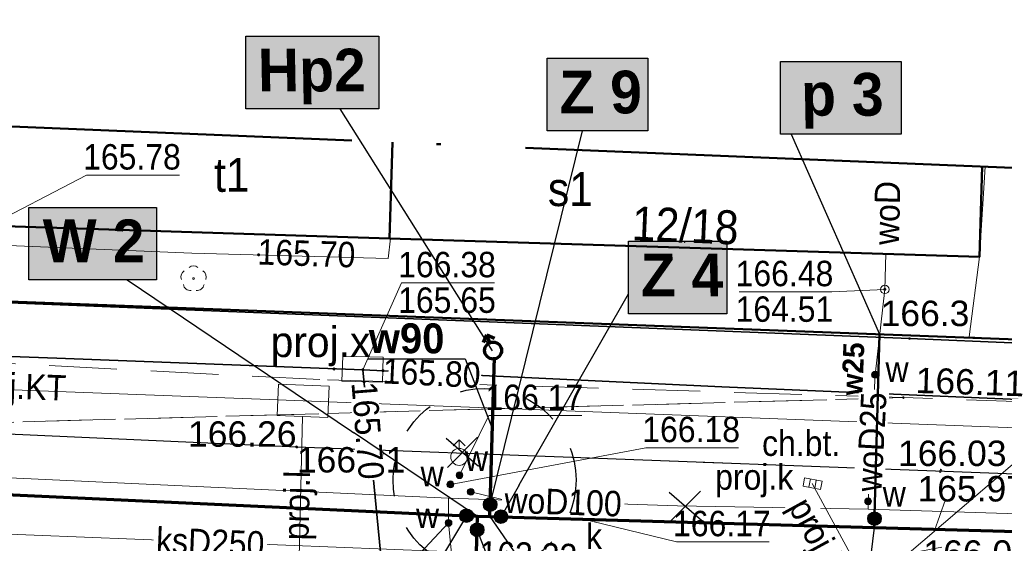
# Model space of a CAD drawing. Extents: x 0 to 7432618, y -40 to 5712028.
# Tile 104 of 165: x 7431099 to 7431128, y 5711976 to 5711991. Entities that reach past the tile are written whole.
import ezdxf
from ezdxf.enums import TextEntityAlignment as Align

# ---------------------------------------------------------------- set-up
doc = ezdxf.new("R2010")
doc.units = 0
doc.header["$MEASUREMENT"] = 0
for name, pattern in [('1 1', [2, 1, -1]), ('2 1', [3, 2, -1]), ('3 1', [4, 3, -1]), ('EGUG', [2, 1, -1]), ('MPGOO', [8.05, 6, -1, 0.05, -1])]:
    doc.linetypes.add(name, pattern=pattern)
for name, color, linetype, lineweight in [('EGB', 7, 'Continuous', 20), ('EGB_O', 7, 'Continuous', 20), ('EGDE', 7, 'Continuous', 20), ('EGUG', 7, 'Continuous', 60), ('granica', 94, 'Continuous', 50), ('MP_LINIE_REGULAC', 7, 'Continuous', 5), ('OTK', 7, 'Continuous', 20), ('OTK_O', 7, 'Continuous', 20), ('OTO', 7, 'Continuous', 20), ('OTRN', 7, 'Continuous', 20), ('OTRN_O', 7, 'Continuous', 18), ('OTRS', 7, 'Continuous', 20), ('OTRS_O', 7, 'Continuous', 20), ('OTZ', 7, 'Continuous', 20), ('woda przyłącze', 140, 'Continuous', 50), ('woda sieć', 150, 'Continuous', 70)]:
    doc.layers.add(name, color=color, linetype=linetype, lineweight=lineweight)
for name, color, linetype, lineweight, true_color in [('rura PRE', 7, 'Continuous', 30, 0x000000), ('SUE', 1, 'Continuous', 20, 0xff0000), ('SUK', 7, 'Continuous', 20, 0x803300), ('SUK_O', 7, 'Continuous', 20, 0x803300), ('SUL', 7, 'Continuous', 20, 0x000000), ('SUL_O', 7, 'Continuous', 20, 0x000000), ('SUP', 7, 'Continuous', 20, 0x000000), ('SUP_O', 7, 'Continuous', 20, 0x000000), ('SUPS', 7, 'Continuous', 20, 0x000000), ('SUPS_O', 7, 'Continuous', 20, 0x000000), ('SUT', 7, 'Continuous', 20, 0xff9100), ('SUW', 5, 'Continuous', 20, 0x0000ff), ('SUW_O', 5, 'Continuous', 20, 0x0000ff)]:
    doc.layers.add(name, color=color, linetype=linetype, lineweight=lineweight, true_color=true_color)
doc.layers.add('rysunek', color=7, linetype='Continuous')
doc.styles.add('25', font='GOTHIC.TTF', dxfattribs={"oblique": 8, "height": 0.35})
doc.styles.add('BDOT', font='arial.ttf', dxfattribs={"width": 0.9})
doc.styles.add('EGiB', font='arial.ttf', dxfattribs={"width": 0.9})
doc.styles.add('GESUT', font='arial.ttf', dxfattribs={"width": 0.9})
doc.linetypes.add('OTOO', pattern='A,7.5,[30,msgB.shx,S=1.28,R=0,X=0,Y=0],7.5', length=15)

# ---------------------------------------------------------------- blocks, each defined once
blk = doc.blocks.new('OTRS')
at = {"color": 0}
blk.add_circle((0, 0), 0.05, dxfattribs=at)
blk = doc.blocks.new('OTRN')
at = {"color": 0}
blk.add_circle((0, 0), 0.05, dxfattribs=at)
blk = doc.blocks.new('OTZL')
at = {"color": 0}
blk.add_circle((0, 0), 0.05, dxfattribs=at)
for centre, radius, start, end in [((0, 0.35), 0.4, 50.114, 129.886), ((-0.35, 0.1), 0.4, 119.84816, 203.51949), ((0.35, 0.1), 0.4, 336.88451, 60.15184), ((-0.2, -0.3), 0.4, 187.477, 278.47884), ((0.2, -0.275), 0.425, 262.64593, 349.62892)]:
    blk.add_arc(centre, radius, start, end, dxfattribs=at)
blk = doc.blocks.new('SUTP')
at = {"layer": 'SUT', "color": 0, "lineweight": 18}
for p, q in [((-1, 0.268), (0, 2)), ((1, -1.732), (0, 0))]:
    blk.add_line(p, q, dxfattribs=at)
blk = doc.blocks.new('SUWW')
at = {"color": 0}
for radius in [0.2, 0.18, 0.16, 0.14, 0.12, 0.1, 0.08, 0.06, 0.04, 0.02]:
    blk.add_circle((0, 0), radius, dxfattribs=at)
blk = doc.blocks.new('SUWH')
at = {"color": 0}
for p, q in [((-0.35, 0.65), (0, 1)), ((0, 0.5), (0, 1)), ((0, 1), (0.35, 0.65))]:
    blk.add_line(p, q, dxfattribs=at)
blk.add_circle((0, 0), 0.5, dxfattribs=at)
blk = doc.blocks.new('SUPK')
at = {"color": 0}
blk.add_circle((0, 0), 0.25, dxfattribs=at)
blk = doc.blocks.new('SUPS_A')
at = {"layer": 'SUPS', "color": 0, "const_width": 0.09, "flags": 128}
blk.add_lwpolyline([(-0.045, 0, 1), (0.045, 0, 1)], format="xyb", close=True, dxfattribs=at)
at = {"layer": 'SUPS_O', "color": 0, "style": 'GESUT', "width": 0.9}
blk.add_attdef('RZG', text='', height=1.5, dxfattribs=at).set_placement((3.31, -1.44), align=Align.CENTER)
blk.add_attdef('RZD', text='', height=1.5, dxfattribs=at).set_placement((3.31, -2.04), align=Align.TOP_CENTER)
blk = doc.blocks.new('SUKK')
at = {"color": 0}
for p, q in [((-0.15, 0.25), (-0.15, -0.25)), ((0.2, 0.25), (0.2, -0.25))]:
    blk.add_line(p, q, dxfattribs=at)
blk.add_lwpolyline([(-0.5, -0.25), (0.55, -0.25), (0.55, 0.25), (-0.5, 0.25)], close=True, dxfattribs=at)
blk = doc.blocks.new('EGAD')
at = {"layer": 'EGB', "color": 0}
blk.add_point((0, 0), dxfattribs=at)
at = {"layer": 'EGB_O', "color": 0, "style": 'EGiB', "width": 0.9}
blk.add_attdef('NRA', text='', height=2, dxfattribs=at).set_placement((0, 0), align=Align.MIDDLE_CENTER)
blk = doc.blocks.new('SUPS_B')
at = {"layer": 'SUPS', "color": 0, "const_width": 0.09, "flags": 128}
blk.add_lwpolyline([(-0.045, 0, 1), (0.045, 0, 1)], format="xyb", close=True, dxfattribs=at)
at = {"layer": 'SUPS_O', "color": 0, "style": 'GESUT', "width": 0.9}
blk.add_attdef('RZEDNA', (1.597, -0.736), '', height=1.5, dxfattribs=at)
blk = doc.blocks.new('SUCW')
at = {"color": 0}
for radius in [0.2, 0.18, 0.16, 0.14, 0.12, 0.1, 0.08, 0.06, 0.04, 0.02]:
    blk.add_circle((0, 0), radius, dxfattribs=at)

msp = doc.modelspace()

# ---------------------------------------------------------------- hatches: boundary and pattern name
at = {"layer": 'woda sieć', "linetype": 'ByBlock'}
for points in [[(7431109.725, 5711990.524), (7431105.8, 5711990.524), (7431105.8, 5711988.385), (7431109.725, 5711988.385)], [(7431117.665, 5711989.876), (7431114.7, 5711989.876), (7431114.7, 5711987.737), (7431117.665, 5711987.737)], [(7431125.145, 5711989.776), (7431121.58, 5711989.776), (7431121.58, 5711987.637), (7431125.145, 5711987.637)], [(7431103.165, 5711985.476), (7431099.4, 5711985.476), (7431099.4, 5711983.337), (7431103.165, 5711983.337)], [(7431120.005, 5711984.476), (7431117.1, 5711984.476), (7431117.1, 5711982.337), (7431120.005, 5711982.337)]]:
    msp.add_hatch(color=256, dxfattribs=at).paths.add_polyline_path(points)

# ---------------------------------------------------------------- linework, layer by layer
at = {"layer": 'EGB', "color": 18, "lineweight": 50, "true_color": 0x000000}
msp.add_lwpolyline([(7431097.539, 5711987.916), (7431097.447, 5711984.958), (7431110.048, 5711984.561), (7431110.137, 5711987.396)], dxfattribs=at)
at = {"layer": 'OTK', "color": 18, "linetype": '3 1', "lineweight": 18, "true_color": 0x000000}
msp.add_lwpolyline([(7431127.621, 5711986.674), (7431127.46, 5711984.019), (7431127.157, 5711981.659), (7431135.16, 5711981.197), (7431141.25, 5711980.987), (7431146.51, 5711980.807), (7431146.94, 5711983.517), (7431147.091, 5711985.87)], dxfattribs=at)
at = {"layer": 'OTK', "color": 18, "linetype": '2 1', "lineweight": 18, "true_color": 0x000000}
msp.add_lwpolyline([(7431076.102, 5711979.664), (7431093.96, 5711979.007), (7431125.21, 5711979.867), (7431107.99, 5711980.397), (7431093.83, 5711981.127), (7431080.86, 5711981.467), (7431074.28, 5711981.987), (7431074.23, 5711981.577, 0.190403)], format="xyb", close=True, dxfattribs=at)
msp.add_lwpolyline([(7431125.21, 5711979.867), (7431093.96, 5711979.007), (7431107.31, 5711978.407), (7431134.021, 5711977.403), (7431135.07, 5711979.527)], close=True, dxfattribs=at)
at = {"layer": 'OTK', "color": 18, "lineweight": 25, "true_color": 0x000000}
for points in [[(7431107.31, 5711978.407), (7431093.96, 5711979.007), (7431076.102, 5711979.664)], [(7431175.48, 5711975.857), (7431169.15, 5711976.097), (7431150.7, 5711976.787), (7431141.98, 5711977.187), (7431134.021, 5711977.403), (7431107.31, 5711978.407)]]:
    msp.add_lwpolyline(points, dxfattribs=at)
at = {"layer": 'OTO', "color": 18, "linetype": 'OTOO', "lineweight": 35, "true_color": 0x000000}
msp.add_lwpolyline([(7431135.16, 5711981.197), (7431125.39, 5711981.607), (7431093.86, 5711982.857), (7431077.57, 5711983.297)], dxfattribs=at)
at = {"layer": 'rura PRE', "color": 1, "elevation": 167.96, "flags": 128}
for points in [[(7431112.673, 5711977.839), (7431111.719, 5711978.661)], [(7431111.751, 5711977.805), (7431112.641, 5711978.695)], [(7431119.253, 5711976.246), (7431118.299, 5711977.068)], [(7431118.331, 5711976.212), (7431119.221, 5711977.102)]]:
    msp.add_lwpolyline(points, dxfattribs=at)
at = {"layer": 'rysunek', "linetype": 'ByBlock', "transparency": 33554676, "elevation": 167.96}
for points in [[(7431105.8, 5711990.524), (7431109.725, 5711990.524), (7431109.725, 5711988.385), (7431105.8, 5711988.385)], [(7431105.8, 5711990.524), (7431109.725, 5711990.524), (7431109.725, 5711988.385), (7431105.8, 5711988.385)], [(7431114.7, 5711989.876), (7431117.665, 5711989.876), (7431117.665, 5711987.737), (7431114.7, 5711987.737)], [(7431114.7, 5711989.876), (7431117.665, 5711989.876), (7431117.665, 5711987.737), (7431114.7, 5711987.737)], [(7431121.58, 5711989.776), (7431125.145, 5711989.776), (7431125.145, 5711987.637), (7431121.58, 5711987.637)], [(7431121.58, 5711989.776), (7431125.145, 5711989.776), (7431125.145, 5711987.637), (7431121.58, 5711987.637)], [(7431099.4, 5711985.476), (7431103.165, 5711985.476), (7431103.165, 5711983.337), (7431099.4, 5711983.337)], [(7431099.4, 5711985.476), (7431103.165, 5711985.476), (7431103.165, 5711983.337), (7431099.4, 5711983.337)], [(7431117.1, 5711984.476), (7431120.005, 5711984.476), (7431120.005, 5711982.337), (7431117.1, 5711982.337)], [(7431117.1, 5711984.476), (7431120.005, 5711984.476), (7431120.005, 5711982.337), (7431117.1, 5711982.337)]]:
    msp.add_lwpolyline(points, close=True, dxfattribs=at)
at = {"layer": 'rysunek', "elevation": 167.96, "flags": 128}
for points in [[(7431108.575, 5711988.385), (7431113.075, 5711981.242)], [(7431112.315, 5711976.383), (7431107.983, 5711969.176)], [(7431115.62, 5711968.276), (7431112.63, 5711975.968)]]:
    msp.add_lwpolyline(points, dxfattribs=at)
at = {"layer": 'SUE', "color": 1, "lineweight": 18, "true_color": 0xff0000}
msp.add_lwpolyline([(7431076.81, 5711985.247), (7431083.74, 5711985.457), (7431096.91, 5711984.427), (7431104.21, 5711984.127), (7431110, 5711983.967), (7431110.069, 5711984.56)], dxfattribs=at)
at = {"layer": 'SUK', "color": 36, "linetype": '3 1', "lineweight": 18, "true_color": 0x803300}
msp.add_lwpolyline([(7431122.52, 5711977.329), (7431124.584, 5711973.547)], dxfattribs=at)
at = {"layer": 'SUK', "color": 36, "lineweight": 18, "true_color": 0x803300}
msp.add_lwpolyline([(7431093.608, 5711976.044), (7431115.9, 5711975.157)], dxfattribs=at)
at = {"layer": 'SUL', "color": 18, "lineweight": 35, "true_color": 0x000000}
for points in [[(7431200.08, 5711977.097), (7431156.52, 5711978.677), (7431143.42, 5711979.197), (7431142.66, 5711979.427), (7431142.36, 5711979.437), (7431142.06, 5711979.467), (7431141.96, 5711979.237), (7431119.85, 5711980.187), (7431109.26, 5711980.687), (7431100.22, 5711981.027), (7431087.72, 5711981.477), (7431075.32, 5711981.977), (7431074.89, 5711981.967), (7431074.41, 5711982.007), (7431068.81, 5711982.197), (7431059.973, 5711982.519)], [(7431109.26, 5711980.687), (7431110.87, 5711964.037), (7431111.35, 5711957.007), (7431111.373, 5711956.838)]]:
    msp.add_lwpolyline(points, dxfattribs=at)
at = {"layer": 'SUL', "color": 18, "lineweight": 18, "true_color": 0x000000}
for points in [[(7431273.668, 5711973.487), (7431207.434, 5711975.992), (7431202.063, 5711976.373), (7431200.154, 5711976.267), (7431195.939, 5711976.426), (7431192.53, 5711976.802), (7431186.016, 5711976.801), (7431108.245, 5711979.742), (7431106.746, 5711979.798), (7431045.07, 5711982.13), (7431044.284, 5711981.694), (7431044.011, 5711974.669), (7431043.244, 5711974.232), (7431015.548, 5711969.656), (7431015.17, 5711969.615)], [(7431107.287, 5711971.43), (7431107.477, 5711979.305)]]:
    msp.add_lwpolyline(points, dxfattribs=at)
at = {"layer": 'SUP', "color": 30, "lineweight": 18, "true_color": 0xff9100}
msp.add_lwpolyline([(7431108.67, 5711981.087), (7431108.64, 5711980.347), (7431109.84, 5711980.317), (7431109.86, 5711981.057)], close=True, dxfattribs=at)
at = {"layer": 'SUP', "color": 30, "linetype": '3 1', "lineweight": 18, "true_color": 0xff9100}
msp.add_lwpolyline([(7431106.764, 5711980.264), (7431106.728, 5711979.335), (7431108.226, 5711979.276), (7431108.263, 5711980.205)], close=True, dxfattribs=at)
at = {"layer": 'SUPS', "color": 52, "linetype": 'Continuous', "true_color": 0xbfbf00}
msp.add_lwpolyline([(7431097.99, 5711984.817), (7431101.103, 5711986.43), (7431103.843, 5711986.43)], dxfattribs=at)
at = {"layer": 'SUPS', "color": 30, "linetype": 'Continuous', "true_color": 0xff9100}
msp.add_lwpolyline([(7431109.26, 5711980.687), (7431110.401, 5711983.251), (7431113.141, 5711983.251)], dxfattribs=at)
at = {"layer": 'SUPS', "color": 5, "linetype": 'Continuous', "true_color": 0x0000ff}
for points in [[(7431124.663, 5711983.058), (7431123.101, 5711982.988), (7431120.361, 5711982.988)], [(7431112.11, 5711977.577), (7431112.98, 5711979.338), (7431115.718, 5711979.338)], [(7431111.84, 5711977.307), (7431117.608, 5711978.389), (7431120.348, 5711978.389)], [(7431112.44, 5711977.087), (7431118.514, 5711975.614), (7431121.253, 5711975.614)], [(7431111.788, 5711976.17), (7431109.553, 5711973.787), (7431106.814, 5711973.787)]]:
    msp.add_lwpolyline(points, dxfattribs=at)
at = {"layer": 'SUT', "color": 30, "lineweight": 18, "true_color": 0xff9100}
for points in [[(7431042.73, 5711983.277), (7431058.498, 5711982.576), (7431059.21, 5711982.797), (7431059.973, 5711982.519), (7431068.81, 5711982.197), (7431074.41, 5711982.007), (7431074.89, 5711981.967), (7431075.32, 5711981.977), (7431087.72, 5711981.477), (7431100.22, 5711981.027), (7431109.26, 5711980.687)], [(7431111.373, 5711956.838), (7431111.35, 5711957.007), (7431110.87, 5711964.037), (7431109.26, 5711980.687)], [(7431291.853, 5711972.356), (7431286.55, 5711972.587), (7431276.57, 5711972.547), (7431271.91, 5711972.747), (7431256.3, 5711973.237), (7431246.298, 5711973.467), (7431245.79, 5711973.627), (7431245.323, 5711973.501), (7431211.42, 5711975.107), (7431201.98, 5711975.727), (7431200.42, 5711975.317), (7431200.08, 5711977.097), (7431156.52, 5711978.677), (7431143.42, 5711979.197), (7431142.66, 5711979.427), (7431142.36, 5711979.437), (7431142.06, 5711979.467), (7431141.96, 5711979.237), (7431119.85, 5711980.187), (7431109.26, 5711980.687)], [(7431034.388, 5711965.021), (7431034.29, 5711969.727), (7431062.89, 5711973.727), (7431091.48, 5711972.567), (7431120.7, 5711971.287), (7431128.97, 5711978.357)]]:
    msp.add_lwpolyline(points, dxfattribs=at)
at = {"layer": 'SUW', "color": 5, "lineweight": 18, "true_color": 0x0000ff}
for points in [[(7431124.663, 5711983.058), (7431124.691, 5711984.105)], [(7431124.663, 5711983.058), (7431124.374, 5711980.54), (7431124.17, 5711976.807), (7431124.168, 5711976.579)], [(7431111.788, 5711976.898), (7431080.33, 5711978.357), (7431053.431, 5711978.408)], [(7431111.788, 5711976.898), (7431118.547, 5711976.67), (7431124.168, 5711976.579), (7431136.481, 5711976.193), (7431148.543, 5711975.76), (7431164.178, 5711975.168), (7431186.755, 5711974.213), (7431191.989, 5711974.002), (7431192.422, 5711973.985), (7431194.743, 5711973.894), (7431208.08, 5711973.211)], [(7431113.723, 5711956.774), (7431113.272, 5711960.984), (7431111.788, 5711976.17), (7431111.788, 5711976.898)]]:
    msp.add_lwpolyline(points, dxfattribs=at)
at = {"layer": 'woda sieć', "elevation": 167.96, "flags": 128}
msp.add_lwpolyline([(7431112.442, 5711969.274), (7431112.645, 5711976.373)], dxfattribs=at)

# ---------------------------------------------------------------- block references
at = {"layer": 'EGB', "color": 18, "true_color": 0x000000}
ref = msp.add_blockref('EGAD', (7431118.753, 5711984.443, 167.96), dxfattribs=dict(at, xscale=0.5, yscale=0.5, zscale=0.5, rotation=357.5517902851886))
ref.add_attrib('NRA', '12/18', dxfattribs={"layer": 'EGB_O', "color": 0, "height": 1, "rotation": 357.5518, "style": 'EGiB', "width": 0.9}).set_placement((7431118.753, 5711984.443, 167.96), align=Align.CENTER)
at = {"layer": 'OTRN', "color": 18, "true_color": 0x000000}
ref = msp.add_blockref('OTRN', (7431125.39, 5711981.607, 167.96), dxfattribs=dict(at, xscale=0.5, yscale=0.5, zscale=0.5, rotation=359.9999999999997))
ref.add_attrib('RZEDNA', '166.3', dxfattribs={"layer": 'OTRN_O', "color": 0, "height": 0.75, "style": 'BDOT'}).set_placement((7431124.538, 5711982.725, 1.66), align=Align.TOP_LEFT)
at = {"layer": 'OTRS', "color": 18, "true_color": 0x000000}
ref = msp.add_blockref('OTRS', (7431125.21, 5711979.867, 167.96), dxfattribs=dict(at, xscale=0.5, yscale=0.5, zscale=0.5, rotation=359.9999999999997))
ref.add_attrib('RZEDNA', '166.11', dxfattribs={"layer": 'OTRS_O', "color": 0, "height": 0.75, "rotation": 358.2, "style": 'BDOT'}).set_placement((7431128.767, 5711979.903, 334.07), align=Align.RIGHT)
ref = msp.add_blockref('OTRS', (7431107.3, 5711978.417, 167.96), dxfattribs=dict(at, xscale=0.5, yscale=0.5, zscale=0.5))
ref.add_attrib('RZEDNA', '166.26', dxfattribs={"layer": 'OTRS_O', "color": 0, "height": 0.75, "style": 'BDOT'}).set_placement((7431107.3, 5711978.417, 334.22), align=Align.RIGHT)
ref = msp.add_blockref('OTRS', (7431107.31, 5711978.407, 167.96), dxfattribs=dict(at, xscale=0.5, yscale=0.5, zscale=0.5))
ref.add_attrib('RZEDNA', '166.21', dxfattribs={"layer": 'OTRS_O', "color": 0, "height": 0.75, "style": 'BDOT'}).set_placement((7431107.31, 5711978.407, 334.17), align=Align.TOP_LEFT)
ref = msp.add_blockref('OTRS', (7431126.32, 5711977.727, 333.99), dxfattribs=dict(at, xscale=0.5, yscale=0.5, zscale=0.5))
ref.add_attrib('RZEDNA', '166.03', (7431125.051, 5711977.848, 167.96), dxfattribs={"layer": 'OTRS_O', "color": 0, "height": 0.75, "style": 'BDOT'})
ref = msp.add_blockref('OTRS', (7431126.3, 5711977.687, 167.96), dxfattribs=dict(at, xscale=0.5, yscale=0.5, zscale=0.5))
ref.add_attrib('RZEDNA', '165.97', dxfattribs={"layer": 'OTRS_O', "color": 0, "height": 0.75, "style": 'BDOT'}).set_placement((7431125.627, 5711977.552, 333.93), align=Align.TOP_LEFT)
ref = msp.add_blockref('OTRS', (7431126.04, 5711974.687, 167.96), dxfattribs=dict(at, xscale=0.5, yscale=0.5, zscale=0.5))
ref.add_attrib('RZEDNA', '166.06', dxfattribs={"layer": 'OTRS_O', "color": 0, "height": 0.75, "style": 'BDOT'}).set_placement((7431125.8, 5711975.656, 334.02), align=Align.TOP_LEFT)
at = {"layer": 'OTZ', "color": 96, "true_color": 0x008000, "xscale": 0.5, "yscale": 0.5, "zscale": 0.5}
msp.add_blockref('OTZL', (7431104.26, 5711983.377, 167.96), dxfattribs=at)
at = {"layer": 'rura PRE'}
for p, rotation in [((7431112.315, 5711976.383, 167.96), 22), ((7431124.358, 5711976.297, 167.96), 17.53284092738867), ((7431112.63, 5711975.968, 167.96), 22)]:
    msp.add_blockref('SUCW', p, dxfattribs=dict(at, rotation=rotation))
at = {"layer": 'SUP', "color": 5, "true_color": 0x0000ff, "xscale": 0.5, "yscale": 0.5, "zscale": 0.5}
msp.add_blockref('SUPK', (7431124.663, 5711983.058, 167.96), dxfattribs=at)
at = {"layer": 'SUPS', "color": 52, "true_color": 0xbfbf00}
ref = msp.add_blockref('SUPS_A', (7431097.99, 5711984.817, 167.96), dxfattribs=dict(at, xscale=0.5, yscale=0.5, zscale=0.5))
ref.add_attrib('RZG', '165.78', dxfattribs={"layer": 'SUPS_O', "color": 0, "height": 0.75, "style": 'GESUT', "width": 0.9}).set_placement((7431101, 5711986.967, 333.74), align=Align.MIDDLE_LEFT)
at = {"layer": 'SUPS', "color": 1, "true_color": 0xff0000}
ref = msp.add_blockref('SUPS_B', (7431106.18, 5711984.077, 167.96), dxfattribs=dict(at, xscale=0.5, yscale=0.5, zscale=0.5))
ref.add_attrib('RZEDNA', '165.70', dxfattribs={"layer": 'SUPS_O', "color": 0, "height": 0.75, "rotation": 358.2, "style": 'GESUT', "width": 0.9}).set_placement((7431109.035, 5711984.077, 333.66), align=Align.MIDDLE_RIGHT)
at = {"layer": 'SUPS', "color": 30, "true_color": 0xff9100}
ref = msp.add_blockref('SUPS_A', (7431109.26, 5711980.687, 167.96), dxfattribs=dict(at, xscale=0.5, yscale=0.5, zscale=0.5))
ref.add_attrib('RZG', '166.38', (7431110.298, 5711983.415, 334.34), dxfattribs={"layer": 'SUPS_O', "color": 0, "height": 0.75, "style": 'GESUT', "width": 0.9})
ref.add_attrib('RZD', '165.65', dxfattribs={"layer": 'SUPS_O', "color": 0, "height": 0.75, "style": 'GESUT', "width": 0.9}).set_placement((7431111.74, 5711983.115, 334.34), align=Align.TOP_CENTER)
at = {"layer": 'SUPS', "color": 5, "true_color": 0x0000ff}
ref = msp.add_blockref('SUPS_A', (7431124.663, 5711983.058, 167.96), dxfattribs=dict(at, xscale=0.5, yscale=0.5, zscale=0.5))
ref.add_attrib('RZG', '166.48', dxfattribs={"layer": 'SUPS_O', "color": 0, "height": 0.75, "style": 'GESUT', "width": 0.9}).set_placement((7431123.143, 5711983.151, 334.44), align=Align.RIGHT)
ref.add_attrib('RZD', '164.51', dxfattribs={"layer": 'SUPS_O', "color": 0, "height": 0.75, "style": 'GESUT', "width": 0.9}).set_placement((7431121.7, 5711982.851, 334.44), align=Align.TOP_CENTER)
at = {"layer": 'SUPS', "color": 30, "true_color": 0xff9100, "xscale": 0.5, "yscale": 0.5, "zscale": 0.5}
msp.add_blockref('SUPS_A', (7431108.407, 5711980.71, 167.96), dxfattribs=at)
at = {"layer": 'SUPS', "color": 5, "true_color": 0x0000ff}
ref = msp.add_blockref('SUPS_A', (7431112.11, 5711977.577, 167.96), dxfattribs=dict(at, xscale=0.5, yscale=0.5, zscale=0.5))
ref.add_attrib('RZG', '166.17', dxfattribs={"layer": 'SUPS_O', "color": 0, "height": 0.75, "style": 'GESUT', "width": 0.9}).set_placement((7431112.877, 5711979.875, 334.13), align=Align.MIDDLE_LEFT)
ref = msp.add_blockref('SUPS_A', (7431111.84, 5711977.307, 167.96), dxfattribs=dict(at, xscale=0.5, yscale=0.5, zscale=0.5))
ref.add_attrib('RZG', '166.18', dxfattribs={"layer": 'SUPS_O', "color": 0, "height": 0.75, "style": 'GESUT', "width": 0.9}).set_placement((7431117.505, 5711979.302, 334.14), align=Align.TOP_LEFT)
ref = msp.add_blockref('SUPS_A', (7431112.44, 5711977.087, 167.96), dxfattribs=dict(at, xscale=0.5, yscale=0.5, zscale=0.5))
ref.add_attrib('RZG', '166.17', dxfattribs={"layer": 'SUPS_O', "color": 0, "height": 0.75, "style": 'GESUT', "width": 0.9}).set_placement((7431118.411, 5711976.527, 334.13), align=Align.TOP_LEFT)
ref = msp.add_blockref('SUPS_A', (7431111.788, 5711976.17, 167.96), dxfattribs=dict(at, xscale=0.5, yscale=0.5, zscale=0.5))
ref.add_attrib('RZG', '166.23', dxfattribs={"layer": 'SUPS_O', "color": 0, "height": 0.75, "style": 'GESUT', "width": 0.9}).set_placement((7431109.596, 5711974.325, 334.19), align=Align.MIDDLE_RIGHT)
at = {"layer": 'SUPS', "color": 36, "true_color": 0x803300}
ref = msp.add_blockref('SUPS_B', (7431115.579, 5711975.17, 167.96), dxfattribs=dict(at, xscale=0.5, yscale=0.5, zscale=0.5))
ref.add_attrib('RZEDNA', '163.22', dxfattribs={"layer": 'SUPS_O', "color": 0, "height": 0.75, "rotation": 358.1, "style": 'GESUT', "width": 0.9}).set_placement((7431115.579, 5711975.17, 331.18), align=Align.MIDDLE_RIGHT)
at = {"layer": 'SUT', "color": 30, "lineweight": 18, "true_color": 0xff9100, "xscale": 0.5, "yscale": 0.5, "zscale": 0.5, "rotation": 130.5270403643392}
msp.add_blockref('SUTP', (7431126.12, 5711975.921, 167.96), dxfattribs=at)
at = {"layer": 'SUW', "color": 5, "true_color": 0x0000ff, "xscale": 0.5, "yscale": 0.5, "zscale": 0.5}
for name, p in [('SUWW', (7431124.374, 5711980.54, 167.96)), ('SUWH', (7431112.1, 5711978.117, 167.96)), ('SUWW', (7431112.11, 5711977.577, 167.96)), ('SUWW', (7431111.84, 5711977.307, 167.96)), ('SUWW', (7431112.44, 5711977.087, 167.96)), ('SUWW', (7431111.788, 5711976.17, 167.96))]:
    msp.add_blockref(name, p, dxfattribs=at)

# ---------------------------------------------------------------- texts
at = {"layer": 'EGB_O', "color": 18, "true_color": 0x000000, "char_height": 1, "attachment_point": 5, "style": 'EGiB'}
for s, insert in [('t1', (7431105.389, 5711986.429, 167.96)), ('s1', (7431115.383, 5711986.008, 167.96))]:
    msp.add_mtext(s, dxfattribs=dict(at, insert=insert))
at = {"layer": 'OTK_O', "color": 18, "true_color": 0x000000, "insert": (7431122.194, 5711978.516, 167.96), "char_height": 0.75, "attachment_point": 5, "style": 'BDOT'}
msp.add_mtext('ch.bt.', dxfattribs=at)
at = {"layer": 'SUK_O', "color": 36, "true_color": 0x803300, "insert": (7431115.845, 5711975.401, 167.96), "char_height": 0.75, "attachment_point": 7, "style": 'GESUT'}
msp.add_mtext('k', dxfattribs=at)
at = {"layer": 'SUL_O', "color": 18, "true_color": 0x000000, "char_height": 0.75, "attachment_point": 5, "style": 'GESUT'}
for s, insert, rotation in [('proj.KT', (7431098.977, 5711980.092, 167.96), 357.8), ('proj.l', (7431107.414, 5711976.68, 167.96), 88.6)]:
    msp.add_mtext(s, dxfattribs=dict(at, insert=insert, rotation=rotation))
at = {"layer": 'SUP_O', "color": 18, "true_color": 0x000000, "insert": (7431106.536, 5711980.79, 167.96), "char_height": 0.9, "attachment_point": 7}
msp.add_mtext('proj.x', dxfattribs=at)
at = {"layer": 'SUW_O', "color": 5, "true_color": 0x0000ff, "insert": (7431124.731, 5711985.311, 167.96), "char_height": 0.75, "attachment_point": 5, "rotation": 88.4578, "style": 'GESUT', "bg_fill": 3, "box_fill_scale": 1.1, "bg_fill_color": 256, "bg_fill_transparency": 0}
msp.add_mtext('woD', dxfattribs=at)
at = {"layer": 'SUW_O', "color": 5, "true_color": 0x0000ff, "char_height": 0.75, "style": 'GESUT'}
for insert, attachment_point in [((7431124.684, 5711980.328, 167.96), 7), ((7431112.61, 5711978.077, 167.96), 5), ((7431110.961, 5711977.25, 167.96), 7), ((7431111.507, 5711976.019, 167.96), 9)]:
    msp.add_mtext('w', dxfattribs=dict(at, insert=insert, attachment_point=attachment_point))
at = {"layer": 'woda przyłącze', "color": 0, "char_height": 1.26, "attachment_point": 1, "style": '25'}
for s, insert in [('\\fCentury Gothic|b1|i0;\\Q-1;Hp2', (7431106.17, 5711990.156, 167.96)), ('\\fCentury Gothic|b1|i0;\\Q-1;Z 9', (7431115.07, 5711989.508, 167.96)), ('\\fCentury Gothic|b1|i0;\\Q-1;p 3', (7431122.202, 5711989.441, 167.96)), ('\\fCentury Gothic|b1|i0;\\Q-1;W 2', (7431099.83, 5711985.119, 167.96)), ('\\fCentury Gothic|b1|i0;\\Q-1;Z 4', (7431117.47, 5711984.108, 167.96))]:
    msp.add_mtext_dynamic_manual_height_columns(s, width=15.63873, gutter_width=5, heights=[0], dxfattribs=dict(at, insert=insert))

# ---------------------------------------------------------------- next in the draw order: linework, layer by layer
at = {"layer": 'EGB', "color": 18, "lineweight": 50, "true_color": 0x000000}
msp.add_lwpolyline([(7431110.137, 5711987.396), (7431110.048, 5711984.561), (7431127.46, 5711984.019), (7431127.541, 5711986.678)], dxfattribs=at)
at = {"layer": 'EGDE', "color": 18, "lineweight": 18, "true_color": 0x000000}
msp.add_lwpolyline([(7431075.86, 5711983.567), (7431137.17, 5711981.257), (7431137.358, 5711986.272)], dxfattribs=at)
at = {"layer": 'rysunek', "elevation": 167.96, "flags": 128}
msp.add_lwpolyline([(7431121.9, 5711987.637), (7431124.511, 5711981.734)], dxfattribs=at)

# ---------------------------------------------------------------- next in the draw order: texts
at = {"layer": 'SUK_O', "color": 36, "true_color": 0x803300, "char_height": 0.75, "attachment_point": 5, "style": 'GESUT', "bg_fill": 3, "box_fill_scale": 1.1, "bg_fill_color": 256, "bg_fill_transparency": 0}
for s, insert, rotation in [('proj.k', (7431122.578, 5711975.758, 167.96), 298.6336), ('ksD250', (7431104.754, 5711975.601, 167.96), 357.7229)]:
    msp.add_mtext(s, dxfattribs=dict(at, insert=insert, rotation=rotation))
at = {"layer": 'SUW_O', "color": 5, "true_color": 0x0000ff, "char_height": 0.75, "attachment_point": 5, "style": 'GESUT', "bg_fill": 3, "box_fill_scale": 1.1, "bg_fill_color": 256, "bg_fill_transparency": 0}
for s, insert, rotation in [('woD25', (7431124.271, 5711978.56, 167.96), 87), ('woD100', (7431115.167, 5711976.784, 167.96), 358.1)]:
    msp.add_mtext(s, dxfattribs=dict(at, insert=insert, rotation=rotation))

# ---------------------------------------------------------------- next in the draw order: linework, layer by layer
at = {"layer": 'EGDE', "color": 18, "lineweight": 18, "true_color": 0x000000}
msp.add_lwpolyline([(7431157.22, 5711980.507), (7431137.17, 5711981.257), (7431075.86, 5711983.567), (7431066.87, 5711983.897), (7431049.95, 5711984.527), (7431035.64, 5711990.377), (7431038.07, 5711971.517), (7431068.55, 5711970.417), (7431083.15, 5711970.007), (7431109.36, 5711969.267), (7431120.55, 5711968.917), (7431136.36, 5711968.337), (7431159.23, 5711967.477)], dxfattribs=at)
at = {"layer": 'EGUG', "color": 96, "linetype": 'EGUG', "lineweight": 18, "true_color": 0x008000}
msp.add_lwpolyline([(7431034.343, 5711999.459), (7431035.64, 5711990.377), (7431049.95, 5711984.527), (7431066.87, 5711983.897), (7431075.86, 5711983.567), (7431137.17, 5711981.257), (7431157.22, 5711980.507), (7431186.38, 5711979.407), (7431186.4, 5711980.007), (7431209.42, 5711978.937)], dxfattribs=at)
at = {"layer": 'EGUG', "color": 96, "linetype": 'EGUG', "lineweight": 13, "true_color": 0x008000}
msp.add_lwpolyline([(7431274.313, 5711980.643), (7431274.73, 5711976.147), (7431256.64, 5711976.847), (7431256.61, 5711975.797), (7431236.16, 5711977.487), (7431209.4, 5711978.587), (7431209.42, 5711978.937), (7431186.4, 5711980.007), (7431186.38, 5711979.407), (7431157.22, 5711980.507), (7431137.17, 5711981.257), (7431075.86, 5711983.567), (7431066.87, 5711983.897), (7431049.95, 5711984.527), (7431035.64, 5711990.377), (7431038.07, 5711971.517), (7431068.55, 5711970.417), (7431083.15, 5711970.007), (7431109.36, 5711969.267), (7431110.623, 5711956.858)], dxfattribs=at)
at = {"layer": 'MP_LINIE_REGULAC', "color": 7, "linetype": 'MPGOO', "lineweight": 50, "ltscale": 2.5, "flags": 128}
msp.add_lwpolyline([(7431036.4, 5712000.057), (7431054.17, 5711989.707), (7431233.86, 5711982.287), (7431271.17, 5711980.717), (7431291.199, 5711980.243), (7431293.548, 5711951.88), (7431030.54, 5711959.037), (7431015.642, 5711959.907), (7431014.007, 5711993.544)], close=True, dxfattribs=at)
at = {"layer": 'rysunek'}
msp.add_line((7431113.004, 5711976.363, 167.96), (7431118.48, 5711968.417, 167.96), dxfattribs=at)
at = {"layer": 'rysunek', "elevation": 167.96, "flags": 128}
for points in [[(7431113.015, 5711976.711), (7431115.743, 5711987.737)], [(7431113.334, 5711976.354), (7431117.1, 5711982.928)], [(7431124.348, 5711976.039), (7431123.2, 5711966.613)]]:
    msp.add_lwpolyline(points, dxfattribs=at)
at = {"layer": 'woda przyłącze', "elevation": 167.96, "flags": 128}
msp.add_lwpolyline([(7431124.348, 5711976.039), (7431124.511, 5711981.734)], dxfattribs=at)
at = {"layer": 'woda sieć', "elevation": 167.96, "flags": 128}
msp.add_lwpolyline([(7431113.004, 5711976.363), (7431113.142, 5711981.061)], dxfattribs=at)

# ---------------------------------------------------------------- next in the draw order: block references
at = {"layer": 'rura PRE', "rotation": 22}
for p in [(7431113.015, 5711976.711, 167.96), (7431113.334, 5711976.354, 167.96)]:
    msp.add_blockref('SUCW', p, dxfattribs=at)
at = {"layer": 'SUK', "color": 36, "true_color": 0x803300, "xscale": 0.5, "yscale": 0.5, "zscale": 0.5, "rotation": 349.441234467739}
msp.add_blockref('SUKK', (7431122.52, 5711977.329, 167.96), dxfattribs=at)
at = {"layer": 'SUW', "color": 5, "true_color": 0x0000ff, "xscale": 0.5, "yscale": 0.5, "zscale": 0.5, "rotation": 359.9999999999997}
msp.add_blockref('SUWW', (7431124.17, 5711976.807, 167.96), dxfattribs=at)

# ---------------------------------------------------------------- next in the draw order: texts
at = {"layer": 'SUK_O', "color": 36, "true_color": 0x803300, "insert": (7431119.656, 5711976.924, 167.96), "char_height": 0.75, "attachment_point": 7, "style": 'GESUT'}
msp.add_mtext('proj.k', dxfattribs=at)
at = {"layer": 'SUW_O', "color": 5, "true_color": 0x0000ff, "insert": (7431124.602, 5711977.404, 167.96), "char_height": 0.75, "attachment_point": 1, "style": 'GESUT'}
msp.add_mtext('w', dxfattribs=at)
at = {"layer": 'woda przyłącze', "insert": (7431123.38, 5711979.951, 167.96), "char_height": 0.6174, "attachment_point": 1, "rotation": 87.6233, "style": '25'}
msp.add_mtext_dynamic_manual_height_columns('\\fCentury Gothic|b1|i0;\\Q-1;w25', width=7.66298, gutter_width=5, heights=[0], dxfattribs=at)

# ---------------------------------------------------------------- next in the draw order: wipeouts: each hides what was drawn before it
msp.add_wipeout([(7431108.879, 5711980.195), (7431109.702, 5711980.137), (7431109.916, 5711977.409), (7431109.093, 5711977.467)]).translate(0, 0, 167.96).dxf.layer = 'SUPS_O'

# ---------------------------------------------------------------- next in the draw order: linework, layer by layer
at = {"layer": 'woda sieć', "elevation": 167.96, "flags": 128}
msp.add_lwpolyline([(7431023.672, 5711979.694), (7431024.082, 5711979.684), (7431053.626, 5711978.901), (7431080.441, 5711977.852), (7431112.315, 5711976.383), (7431112.645, 5711976.373), (7431113.004, 5711976.363), (7431113.334, 5711976.354), (7431124.348, 5711976.039), (7431136.246, 5711975.699), (7431164.557, 5711974.653), (7431187.178, 5711973.607), (7431191.81, 5711973.497), (7431192.534, 5711973.477), (7431194.609, 5711973.399), (7431207.527, 5711972.709), (7431223.586, 5711972.483), (7431260.936, 5711971.057), (7431261.266, 5711971.045), (7431271.675, 5711970.81), (7431277.429, 5711970.941), (7431279.3, 5711971.196)], dxfattribs=at)

# ---------------------------------------------------------------- next in the draw order: wipeouts: each hides what was drawn before it
msp.add_wipeout([(7431109.932, 5711980.23), (7431110.092, 5711981.039), (7431112.826, 5711980.91), (7431112.665, 5711980.101)]).translate(0, 0, 167.96).dxf.layer = 'SUPS_O'

# ---------------------------------------------------------------- next in the draw order: linework, layer by layer
at = {"layer": 'granica', "elevation": 167.96, "flags": 128}
msp.add_lwpolyline([(7431035.64, 5711990.377), (7431049.95, 5711984.527), (7431075.86, 5711983.567), (7431137.17, 5711981.257), (7431157.22, 5711980.507), (7431186.38, 5711979.407), (7431186.4, 5711980.007), (7431209.42, 5711978.937), (7431209.4, 5711978.587), (7431236.16, 5711977.487), (7431256.61, 5711975.797), (7431256.64, 5711976.847), (7431274.73, 5711976.147), (7431274.319, 5711980.588)], dxfattribs=at)
at = {"layer": 'rysunek'}
msp.add_line((7431102.3, 5711983.337, 167.96), (7431112.645, 5711976.373, 167.96), dxfattribs=at)
at = {"layer": 'rysunek', "elevation": 167.96, "flags": 128}
for points in [[(7431109.402, 5711981.006), (7431112.28, 5711981.006)], [(7431112.28, 5711981.006), (7431113.08, 5711978.94)]]:
    msp.add_lwpolyline(points, dxfattribs=at)
at = {"layer": 'rysunek', "linetype": '1 1'}
msp.add_circle((7431112.849, 5711977.437, 167.96), 2.7, dxfattribs=at)

# ---------------------------------------------------------------- next in the draw order: block references
at = {"layer": 'SUPS', "color": 30, "true_color": 0xff9100}
ref = msp.add_blockref('SUPS_B', (7431109.849, 5711980.66, 167.96), dxfattribs=dict(at, xscale=0.5, yscale=0.5, zscale=0.5))
ref.add_attrib('RZEDNA', '165.80', dxfattribs={"layer": 'SUPS_O', "color": 0, "height": 0.75, "rotation": 357.3, "style": 'GESUT', "width": 0.9}).set_placement((7431109.849, 5711980.66, 333.76), align=Align.MIDDLE_LEFT)
ref = msp.add_blockref('SUPS_B', (7431109.294, 5711980.331, 167.96), dxfattribs=dict(at, xscale=0.5, yscale=0.5, zscale=0.5))
ref.add_attrib('RZEDNA', '165.70', dxfattribs={"layer": 'SUPS_O', "color": 0, "height": 0.75, "rotation": 274.5, "style": 'GESUT', "width": 0.9}).set_placement((7431109.294, 5711980.331, 333.66), align=Align.MIDDLE_LEFT)
at = {"layer": 'woda sieć', "xscale": 0.5, "yscale": 0.5, "zscale": 0.5, "rotation": 22}
msp.add_blockref('SUWH', (7431113.102, 5711981.253, 167.96), dxfattribs=at)

# ---------------------------------------------------------------- next in the draw order: texts
at = {"layer": 'woda sieć', "insert": (7431109.445, 5711982.061, 167.96), "char_height": 0.882, "attachment_point": 1, "rotation": 359.7788, "style": '25'}
msp.add_mtext_dynamic_manual_height_columns('\\fCentury Gothic|b1|i0;\\Q-1;w90', width=10.94711, gutter_width=5, heights=[0], dxfattribs=at)

doc.saveas('drawing.dxf')
